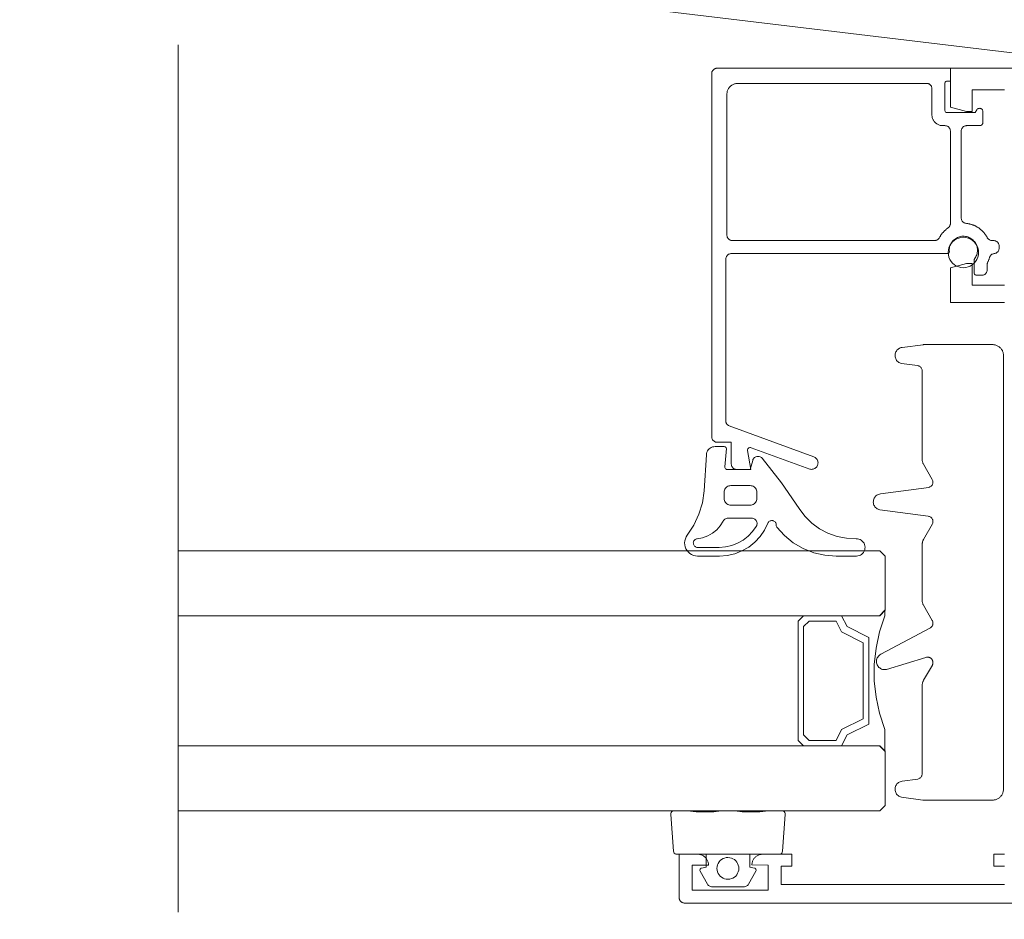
# Paper-space layout 'AD-02 DETAL MONTAŻU DRZWI' of a CAD drawing. Header units: millimetres. Extents: x 0 to 594, y 0 to 550.
# Tile 81 of 99: x 181 to 199, y 477 to 494. Entities that reach past the tile are written whole.
import ezdxf
from ezdxf.xclip import XClip

# ---------------------------------------------------------------- set-up
doc = ezdxf.new("R2010")
doc.units = ezdxf.units.MM
doc.header["$MEASUREMENT"] = 0
doc.header["$XCLIPFRAME"] = 0
doc.linetypes.add('przerywama detal', pattern=[120, 80, -40])
doc.layers.add('A_stolarka_Nr_pióra__1', color=7, linetype='Continuous', lineweight=20)
doc.layers.add('A_stolarka_Nr_pióra__2', color=8, linetype='Continuous', lineweight=13)
doc.layers.add('A_stolarka_Nr_pióra__10', color=7, linetype='Continuous', lineweight=13, true_color=0x4b4b4b)
doc.layers.add('A_stolarka_Nr_pióra__170', color=7, linetype='Continuous', lineweight=5, true_color=0x1c1c1c)

# ---------------------------------------------------------------- blocks, each defined once
blk = doc.blocks.new('Rysunek_1_1', base_point=(-46422.798, -26825.258))
at = {"layer": 'A_stolarka_Nr_pióra__1', "color": 7, "linetype": 'Continuous', "lineweight": 20, "ltscale": 0.2}
for p, q in [((183.43, 483.765), (196.369, 483.765)), ((196.369, 483.765), (196.469, 483.665)), ((196.469, 482.665), (196.469, 483.665)), ((196.369, 482.565), (196.469, 482.665)), ((183.43, 482.565), (196.369, 482.565)), ((196.264, 481.385), (196.262, 481.382)), ((183.43, 480.165), (196.369, 480.165)), ((196.369, 480.165), (196.469, 480.065)), ((196.469, 479.065), (196.469, 480.065)), ((183.43, 478.965), (196.369, 478.965)), ((196.369, 478.965), (196.469, 479.065))]:
    blk.add_line(p, q, dxfattribs=at)
at = {"layer": 'A_stolarka_Nr_pióra__1', "color": 7, "linetype": 'Continuous', "lineweight": 20, "ltscale": 0.2, "flags": 128}
for points in [[(197.609, 491.845), (198.128, 491.845), (198.157, 491.895), (198.165, 491.906), (198.173, 491.912), (198.181, 491.918), (198.19, 491.922), (198.2, 491.924), (198.21, 491.925), (198.22, 491.924), (198.23, 491.921), (198.239, 491.917), (198.247, 491.912), (198.254, 491.905), (198.26, 491.897), (198.265, 491.888), (198.268, 491.878), (198.269, 491.868), (198.269, 491.665), (198.268, 491.655), (198.266, 491.645), (198.262, 491.636), (198.256, 491.628), (198.25, 491.62), (198.242, 491.614), (198.233, 491.61), (198.221, 491.606), (198.211, 491.605), (197.969, 491.605), (197.959, 491.604), (197.949, 491.603), (197.94, 491.6), (197.93, 491.597), (197.921, 491.593), (197.913, 491.587), (197.905, 491.581), (197.897, 491.574), (197.891, 491.567), (197.885, 491.559), (197.88, 491.55), (197.876, 491.541), (197.873, 491.531), (197.871, 491.522), (197.869, 491.512), (197.869, 489.902), (197.87, 489.889), (197.872, 489.877), (197.876, 489.865), (197.882, 489.854), (197.888, 489.843), (197.896, 489.834), (197.905, 489.825), (197.915, 489.818), (197.926, 489.812), (197.938, 489.807), (197.95, 489.804), (197.97, 489.801), (197.98, 489.8), (197.99, 489.798), (198.001, 489.796), (198.011, 489.794), (198.021, 489.792), (198.031, 489.79), (198.042, 489.787), (198.052, 489.784), (198.062, 489.781), (198.072, 489.778), (198.082, 489.774), (198.091, 489.771), (198.101, 489.767), (198.111, 489.763), (198.12, 489.758), (198.13, 489.754), (198.139, 489.749), (198.148, 489.744), (198.157, 489.739), (198.166, 489.734), (198.175, 489.728), (198.184, 489.723), (198.193, 489.717), (198.201, 489.711), (198.21, 489.704), (198.218, 489.698), (198.226, 489.691), (198.234, 489.685), (198.242, 489.678), (198.25, 489.671), (198.258, 489.664), (198.265, 489.656), (198.272, 489.649), (198.28, 489.641), (198.286, 489.633), (198.293, 489.625), (198.3, 489.617), (198.306, 489.609), (198.313, 489.6), (198.319, 489.592), (198.325, 489.583), (198.33, 489.574), (198.336, 489.566), (198.341, 489.557), (198.346, 489.547), (198.351, 489.538), (198.357, 489.528), (198.365, 489.519), (198.373, 489.511), (198.382, 489.504), (198.391, 489.498), (198.402, 489.493), (198.413, 489.489), (198.424, 489.486), (198.435, 489.485), (198.469, 489.485), (198.479, 489.484), (198.489, 489.483), (198.499, 489.48), (198.508, 489.477), (198.517, 489.473), (198.526, 489.467), (198.534, 489.461), (198.541, 489.454), (198.548, 489.447), (198.554, 489.439), (198.559, 489.43), (198.563, 489.421), (198.566, 489.411), (198.568, 489.402), (198.569, 489.392), (198.569, 489.345), (198.568, 489.332), (198.566, 489.32), (198.562, 489.308), (198.557, 489.297), (198.55, 489.286), (198.542, 489.276), (198.533, 489.268), (198.523, 489.26), (198.512, 489.254), (198.5, 489.25), (198.488, 489.247), (198.476, 489.245), (198.466, 489.243), (198.456, 489.241), (198.446, 489.237), (198.437, 489.232), (198.429, 489.226), (198.421, 489.22), (198.413, 489.213), (198.407, 489.205), (198.401, 489.196), (198.397, 489.187), (198.393, 489.177), (198.39, 489.167), (198.386, 489.156), (198.383, 489.144), (198.379, 489.133), (198.375, 489.123), (198.37, 489.112), (198.366, 489.101), (198.361, 489.09), (198.357, 489.081), (198.353, 489.071), (198.351, 489.061), (198.349, 489.05), (198.349, 488.945), (198.349, 488.935), (198.347, 488.925), (198.345, 488.915), (198.341, 488.906), (198.337, 488.897), (198.332, 488.888), (198.326, 488.88), (198.319, 488.873), (198.311, 488.866), (198.303, 488.861), (198.294, 488.856), (198.285, 488.852), (198.276, 488.848), (198.263, 488.846), (198.253, 488.845), (198.149, 488.845), (198.139, 488.846), (198.129, 488.85), (198.121, 488.857), (198.114, 488.866), (198.11, 488.876), (198.109, 489.128), (198.111, 489.138), (198.128, 489.164), (198.139, 489.183), (198.148, 489.202), (198.156, 489.222), (198.162, 489.243), (198.166, 489.264), (198.169, 489.286), (198.169, 489.307), (198.168, 489.329), (198.165, 489.35), (198.161, 489.371), (198.154, 489.392), (198.146, 489.412), (198.137, 489.431), (198.125, 489.45), (198.113, 489.467), (198.098, 489.483), (198.083, 489.498), (198.066, 489.512), (198.049, 489.524), (198.03, 489.535), (198.011, 489.544), (197.99, 489.552), (197.97, 489.558), (197.948, 489.562), (197.927, 489.564), (197.905, 489.565), (197.884, 489.564), (197.863, 489.561), (197.841, 489.556), (197.821, 489.549), (197.801, 489.541), (197.782, 489.532), (197.763, 489.52), (197.746, 489.507), (197.73, 489.493), (197.715, 489.478), (197.701, 489.461), (197.689, 489.443), (197.678, 489.424), (197.669, 489.405), (197.662, 489.385), (197.656, 489.364), (197.652, 489.343), (197.65, 489.321), (197.649, 489.3), (197.651, 489.278), (197.65, 489.267), (197.645, 489.258), (197.638, 489.25), (197.628, 489.246), (193.629, 489.245), (193.619, 489.244), (193.609, 489.243), (193.6, 489.24), (193.59, 489.237), (193.581, 489.233), (193.573, 489.227), (193.565, 489.221), (193.557, 489.214), (193.551, 489.207), (193.545, 489.199), (193.54, 489.19), (193.536, 489.181), (193.533, 489.171), (193.531, 489.162), (193.529, 489.152), (193.529, 486.158), (193.53, 486.147), (193.531, 486.137), (193.534, 486.127), (193.538, 486.117), (193.542, 486.108), (193.548, 486.099), (193.555, 486.091), (193.562, 486.084), (193.57, 486.077), (193.579, 486.071), (193.588, 486.067), (195.15, 485.498), (195.165, 485.491), (195.179, 485.483), (195.191, 485.473), (195.202, 485.461), (195.211, 485.448), (195.219, 485.434), (195.224, 485.419), (195.228, 485.403), (195.229, 485.387), (195.228, 485.371), (195.226, 485.355), (195.221, 485.34), (195.214, 485.326), (195.205, 485.312), (195.194, 485.3), (195.182, 485.29), (195.169, 485.281), (195.154, 485.274), (195.139, 485.269), (195.124, 485.266), (195.107, 485.265), (195.091, 485.266), (195.076, 485.27), (193.995, 485.663), (193.984, 485.665), (193.973, 485.665), (193.962, 485.663), (193.952, 485.659), (193.944, 485.652), (193.936, 485.643), (193.931, 485.633), (193.929, 485.623), (193.928, 485.611), (193.989, 485.265), (193.729, 485.265), (193.719, 485.265), (193.709, 485.267), (193.7, 485.269), (193.69, 485.273), (193.681, 485.277), (193.673, 485.282), (193.665, 485.289), (193.657, 485.295), (193.651, 485.303), (193.645, 485.311), (193.64, 485.32), (193.636, 485.329), (193.633, 485.339), (193.631, 485.348), (193.629, 485.358), (193.629, 485.765), (193.369, 485.765), (193.359, 485.765), (193.349, 485.767), (193.34, 485.769), (193.33, 485.773), (193.321, 485.777), (193.313, 485.782), (193.305, 485.789), (193.297, 485.795), (193.291, 485.803), (193.285, 485.811), (193.28, 485.82), (193.276, 485.829), (193.273, 485.839), (193.27, 485.852), (193.269, 485.862), (193.269, 492.565), (193.27, 492.575), (193.271, 492.585), (193.274, 492.595), (193.277, 492.604), (193.282, 492.613), (193.287, 492.622), (193.293, 492.629), (193.3, 492.637), (193.307, 492.643), (193.315, 492.649), (193.324, 492.654), (193.333, 492.658), (193.343, 492.661), (193.353, 492.664), (193.363, 492.665), (197.669, 492.665), (197.669, 492.425), (197.609, 492.425), (197.599, 492.423), (197.589, 492.419), (197.581, 492.413), (197.574, 492.404), (197.57, 492.394), (197.569, 491.885), (197.571, 491.874), (197.575, 491.865), (197.581, 491.856), (197.59, 491.85), (197.6, 491.846)], [(197.229, 492.385), (197.239, 492.384), (197.249, 492.383), (197.259, 492.38), (197.268, 492.377), (197.277, 492.373), (197.286, 492.367), (197.294, 492.361), (197.301, 492.354), (197.308, 492.347), (197.314, 492.339), (197.319, 492.33), (197.323, 492.321), (197.326, 492.311), (197.328, 492.302), (197.329, 492.292), (197.329, 491.805), (197.33, 491.792), (197.331, 491.778), (197.333, 491.765), (197.336, 491.752), (197.34, 491.739), (197.345, 491.727), (197.351, 491.715), (197.357, 491.703), (197.364, 491.692), (197.372, 491.681), (197.381, 491.671), (197.39, 491.661), (197.4, 491.652), (197.411, 491.644), (197.422, 491.636), (197.433, 491.63), (197.445, 491.623), (197.457, 491.618), (197.47, 491.614), (197.483, 491.61), (197.496, 491.608), (197.509, 491.606), (197.523, 491.605), (197.569, 491.605), (197.579, 491.604), (197.589, 491.603), (197.599, 491.6), (197.608, 491.597), (197.617, 491.593), (197.626, 491.587), (197.634, 491.581), (197.641, 491.574), (197.648, 491.567), (197.654, 491.559), (197.659, 491.55), (197.663, 491.541), (197.666, 491.531), (197.668, 491.522), (197.669, 491.512), (197.669, 489.799), (197.669, 489.789), (197.667, 489.779), (197.665, 489.769), (197.661, 489.759), (197.656, 489.75), (197.651, 489.741), (197.644, 489.733), (197.637, 489.726), (197.629, 489.719), (197.618, 489.711), (197.609, 489.705), (197.601, 489.699), (197.593, 489.692), (197.585, 489.686), (197.577, 489.679), (197.57, 489.672), (197.562, 489.665), (197.555, 489.658), (197.548, 489.65), (197.541, 489.643), (197.534, 489.635), (197.527, 489.627), (197.521, 489.62), (197.514, 489.612), (197.508, 489.603), (197.502, 489.595), (197.496, 489.587), (197.49, 489.578), (197.485, 489.569), (197.48, 489.561), (197.474, 489.552), (197.469, 489.543), (197.464, 489.532), (197.457, 489.523), (197.449, 489.514), (197.441, 489.507), (197.431, 489.5), (197.421, 489.494), (197.41, 489.49), (197.399, 489.487), (197.388, 489.485), (193.649, 489.485), (193.639, 489.485), (193.629, 489.487), (193.62, 489.489), (193.61, 489.493), (193.601, 489.497), (193.593, 489.502), (193.585, 489.509), (193.577, 489.515), (193.571, 489.523), (193.565, 489.531), (193.56, 489.54), (193.556, 489.549), (193.553, 489.559), (193.551, 489.568), (193.549, 489.578), (193.549, 492.185), (193.55, 492.198), (193.551, 492.212), (193.553, 492.225), (193.556, 492.238), (193.56, 492.251), (193.565, 492.263), (193.571, 492.275), (193.577, 492.287), (193.584, 492.298), (193.592, 492.309), (193.601, 492.319), (193.61, 492.329), (193.62, 492.338), (193.631, 492.346), (193.642, 492.353), (193.653, 492.36), (193.665, 492.366), (193.677, 492.372), (193.69, 492.376), (193.703, 492.379), (193.716, 492.382), (193.729, 492.384), (193.743, 492.385)], [(195.664, 482.565), (195.764, 482.365), (196.164, 482.165), (196.164, 480.565), (195.764, 480.365), (195.664, 480.165), (196.364, 480.165), (196.464, 480.065), (196.464, 480.465), (196.364, 480.765), (196.304, 481.065), (196.264, 481.365), (196.264, 481.665), (196.304, 481.965), (196.364, 482.265), (196.464, 482.565), (196.464, 482.665), (196.364, 482.565)], [(194.964, 480.165), (194.864, 480.265), (194.864, 482.465), (194.964, 482.565), (195.664, 482.565), (195.764, 482.365), (196.164, 482.165), (196.164, 480.565), (195.764, 480.365), (195.664, 480.165)], [(195.064, 480.265), (194.964, 480.365), (194.964, 482.365), (195.064, 482.465), (195.564, 482.465), (195.664, 482.265), (196.064, 482.065), (196.064, 480.665), (195.664, 480.465), (195.564, 480.265)]]:
    blk.add_lwpolyline(points, close=True, dxfattribs=at)
for points in [[(198.669, 488.345), (197.669, 488.345), (197.669, 488.985), (197.969, 489.065), (198.069, 489.065), (198.069, 488.665), (198.669, 488.665)], [(198.669, 492.265), (198.069, 492.265), (198.069, 491.865), (197.969, 491.865), (197.669, 491.945), (197.669, 492.665), (211.469, 492.665)], [(198.669, 478.165), (198.469, 478.165), (198.469, 477.945), (198.669, 477.945)], [(198.669, 477.605), (194.549, 477.605), (194.549, 477.945), (194.749, 477.945), (194.749, 478.165), (194.209, 478.165), (194.196, 478.164), (194.183, 478.163), (194.169, 478.161), (194.156, 478.158), (194.144, 478.154), (194.131, 478.149), (194.119, 478.143), (194.107, 478.137), (194.096, 478.13), (194.085, 478.122), (194.075, 478.113), (194.065, 478.104), (194.057, 478.094), (194.048, 478.084), (194.041, 478.073), (194.034, 478.061), (194.028, 478.049), (194.023, 478.037), (194.018, 478.024), (194.015, 478.011), (194.012, 477.998), (194.01, 477.985), (194.009, 477.972), (194.309, 477.965), (194.309, 477.505), (192.909, 477.505), (192.909, 477.965), (193.209, 477.965), (193.209, 477.978), (193.207, 477.992), (193.205, 478.005), (193.202, 478.018), (193.198, 478.031), (193.193, 478.043), (193.188, 478.055), (193.181, 478.067), (193.174, 478.078), (193.166, 478.089), (193.158, 478.099), (193.148, 478.109), (193.138, 478.118), (193.128, 478.126), (193.117, 478.134), (193.105, 478.14), (193.093, 478.146), (193.081, 478.152), (193.068, 478.156), (193.056, 478.159), (193.042, 478.162), (193.029, 478.164), (193.016, 478.165), (192.669, 478.165), (192.669, 477.365), (192.67, 477.355), (192.671, 477.345), (192.674, 477.335), (192.677, 477.326), (192.682, 477.317), (192.687, 477.308), (192.693, 477.3), (192.7, 477.293), (192.71, 477.284), (192.718, 477.279), (192.727, 477.274), (192.736, 477.27), (192.749, 477.267), (192.763, 477.265), (206.469, 477.265)]]:
    blk.add_lwpolyline(points, dxfattribs=at)
at = {"layer": 'A_stolarka_Nr_pióra__10', "color": 251, "linetype": 'przerywama detal', "lineweight": 13, "ltscale": 0.2, "true_color": 0x4b4b4b}
blk.add_line((183.43, 517.094), (183.43, 457.094), dxfattribs=at)
at = {"layer": 'A_stolarka_Nr_pióra__170', "color": 250, "linetype": 'Continuous', "lineweight": 5, "ltscale": 0.2, "true_color": 0x1c1c1c}
blk.add_line((200.261, 492.776), (138.404, 500.194), dxfattribs=at)
at = {"layer": 'A_stolarka_Nr_pióra__2', "color": 8, "linetype": 'Continuous', "lineweight": 13, "ltscale": 0.2, "flags": 128}
for points in [[(197.909, 488.985), (197.865, 488.988), (197.823, 488.999), (197.782, 489.015), (197.745, 489.038), (197.711, 489.067), (197.683, 489.1), (197.66, 489.138), (197.643, 489.178), (197.633, 489.221), (197.629, 489.265), (197.633, 489.309), (197.643, 489.351), (197.66, 489.392), (197.683, 489.43), (197.711, 489.463), (197.745, 489.491), (197.782, 489.514), (197.823, 489.531), (197.865, 489.541), (197.909, 489.545), (197.953, 489.541), (197.996, 489.531), (198.036, 489.514), (198.074, 489.491), (198.107, 489.463), (198.136, 489.43), (198.159, 489.392), (198.176, 489.351), (198.186, 489.309), (198.189, 489.265), (198.186, 489.221), (198.176, 489.178), (198.159, 489.138), (198.136, 489.1), (198.107, 489.067), (198.074, 489.038), (198.036, 489.015), (197.996, 488.999), (197.953, 488.988)], [(198.449, 487.565), (197.176, 487.565), (197.166, 487.564), (196.78, 487.514), (196.762, 487.51), (196.744, 487.504), (196.728, 487.497), (196.712, 487.487), (196.698, 487.475), (196.685, 487.462), (196.674, 487.447), (196.665, 487.431), (196.658, 487.415), (196.653, 487.397), (196.65, 487.379), (196.649, 487.36), (196.651, 487.342), (196.655, 487.324), (196.661, 487.307), (196.669, 487.29), (196.679, 487.275), (196.691, 487.261), (196.705, 487.249), (196.72, 487.238), (196.736, 487.229), (196.753, 487.222), (196.771, 487.218), (197.062, 487.179), (197.074, 487.177), (197.086, 487.173), (197.097, 487.168), (197.107, 487.161), (197.117, 487.153), (197.125, 487.145), (197.133, 487.135), (197.139, 487.124), (197.144, 487.113), (197.147, 487.101), (197.149, 487.089), (197.149, 485.456), (197.15, 485.445), (197.15, 485.434), (197.152, 485.423), (197.154, 485.412), (197.157, 485.401), (197.16, 485.39), (197.164, 485.38), (197.169, 485.37), (197.174, 485.36), (197.336, 485.079), (197.341, 485.068), (197.346, 485.056), (197.348, 485.044), (197.349, 485.031), (197.349, 485.019), (197.347, 485.006), (197.343, 484.994), (197.338, 484.983), (197.332, 484.972), (197.324, 484.962), (197.315, 484.954), (197.305, 484.946), (197.294, 484.94), (197.283, 484.935), (197.271, 484.931), (196.38, 484.814), (196.362, 484.81), (196.344, 484.804), (196.328, 484.797), (196.312, 484.787), (196.298, 484.775), (196.285, 484.762), (196.274, 484.747), (196.265, 484.731), (196.258, 484.715), (196.253, 484.697), (196.25, 484.679), (196.249, 484.66), (196.251, 484.642), (196.255, 484.624), (196.261, 484.607), (196.269, 484.59), (196.279, 484.575), (196.291, 484.561), (196.305, 484.549), (196.32, 484.538), (196.336, 484.529), (196.353, 484.522), (196.371, 484.518), (197.262, 484.4), (197.275, 484.398), (197.286, 484.394), (197.298, 484.388), (197.308, 484.382), (197.318, 484.374), (197.327, 484.364), (197.334, 484.354), (197.34, 484.343), (197.344, 484.332), (197.348, 484.319), (197.349, 484.307), (197.349, 484.294), (197.347, 484.282), (197.344, 484.27), (197.34, 484.258), (197.176, 483.974), (197.171, 483.964), (197.166, 483.954), (197.162, 483.944), (197.158, 483.933), (197.155, 483.923), (197.153, 483.912), (197.151, 483.901), (197.15, 483.89), (197.149, 483.879), (197.149, 482.856), (197.15, 482.845), (197.15, 482.834), (197.152, 482.823), (197.154, 482.812), (197.157, 482.801), (197.16, 482.79), (197.164, 482.78), (197.169, 482.77), (197.174, 482.76), (197.336, 482.479), (197.341, 482.47), (197.344, 482.46), (197.347, 482.45), (197.349, 482.44), (197.349, 482.43), (197.349, 482.42), (197.347, 482.41), (197.345, 482.4), (197.341, 482.39), (197.337, 482.381), (197.332, 482.372), (197.325, 482.364), (197.318, 482.357), (197.311, 482.35), (197.302, 482.344), (196.386, 481.853), (196.37, 481.843), (196.355, 481.831), (196.342, 481.818), (196.331, 481.803), (196.322, 481.786), (196.315, 481.769), (196.31, 481.751), (196.307, 481.732), (196.307, 481.713), (196.309, 481.695), (196.313, 481.676), (196.32, 481.659), (196.329, 481.642), (196.34, 481.627), (196.352, 481.613), (196.367, 481.601), (196.382, 481.59), (196.399, 481.582), (196.417, 481.576), (196.435, 481.572), (196.454, 481.571), (196.473, 481.572), (196.491, 481.575), (197.22, 481.797), (197.23, 481.799), (197.24, 481.8), (197.25, 481.801), (197.26, 481.8), (197.27, 481.799), (197.28, 481.796), (197.29, 481.792), (197.299, 481.788), (197.307, 481.782), (197.315, 481.776), (197.323, 481.769), (197.329, 481.761), (197.335, 481.753), (197.34, 481.744), (197.343, 481.734), (197.346, 481.725), (197.348, 481.715), (197.349, 481.704), (197.349, 481.694), (197.348, 481.684), (197.346, 481.674), (197.342, 481.665), (197.338, 481.655), (197.176, 481.374), (197.171, 481.364), (197.166, 481.354), (197.162, 481.344), (197.158, 481.333), (197.155, 481.323), (197.153, 481.312), (197.151, 481.301), (197.15, 481.29), (197.149, 481.279), (197.149, 479.65), (197.149, 479.638), (197.146, 479.626), (197.143, 479.614), (197.137, 479.603), (197.131, 479.592), (197.123, 479.583), (197.115, 479.574), (197.105, 479.567), (197.094, 479.561), (197.083, 479.556), (197.071, 479.552), (196.78, 479.514), (196.762, 479.51), (196.744, 479.504), (196.728, 479.497), (196.712, 479.487), (196.698, 479.475), (196.685, 479.462), (196.674, 479.447), (196.665, 479.431), (196.658, 479.415), (196.653, 479.397), (196.65, 479.379), (196.649, 479.36), (196.651, 479.342), (196.655, 479.324), (196.661, 479.307), (196.669, 479.29), (196.679, 479.275), (196.691, 479.261), (196.705, 479.249), (196.72, 479.238), (196.736, 479.229), (196.753, 479.222), (196.771, 479.218), (197.163, 479.166), (197.173, 479.165), (198.449, 479.165), (198.463, 479.165), (198.476, 479.167), (198.489, 479.169), (198.502, 479.172), (198.515, 479.176), (198.527, 479.181), (198.539, 479.186), (198.551, 479.193), (198.562, 479.2), (198.573, 479.208), (198.583, 479.217), (198.593, 479.226), (198.602, 479.236), (198.61, 479.246), (198.618, 479.257), (198.625, 479.269), (198.631, 479.281), (198.636, 479.293), (198.64, 479.306), (198.644, 479.319), (198.646, 479.332), (198.648, 479.345), (198.649, 479.358), (198.649, 487.365), (198.649, 487.378), (198.647, 487.392), (198.645, 487.405), (198.642, 487.418), (198.638, 487.431), (198.633, 487.443), (198.628, 487.455), (198.621, 487.467), (198.614, 487.478), (198.606, 487.489), (198.598, 487.499), (198.588, 487.509), (198.578, 487.518), (198.568, 487.526), (198.557, 487.534), (198.545, 487.54), (198.533, 487.546), (198.521, 487.552), (198.509, 487.556), (198.496, 487.559), (198.483, 487.562), (198.469, 487.564), (198.456, 487.565)], [(195.93, 483.985), (195.955, 483.984), (195.98, 483.979), (196.004, 483.97), (196.026, 483.958), (196.046, 483.942), (196.063, 483.923), (196.077, 483.902), (196.087, 483.878), (196.094, 483.854), (196.097, 483.828), (196.095, 483.803), (196.09, 483.778), (196.08, 483.755), (196.068, 483.733), (196.051, 483.713), (196.032, 483.696), (196.01, 483.683), (195.987, 483.673), (195.962, 483.667), (195.937, 483.665), (195.565, 483.665), (195.355, 483.681), (195.15, 483.728), (194.955, 483.805), (194.773, 483.91), (194.609, 484.042), (194.467, 484.197), (194.461, 484.208), (194.458, 484.221), (194.458, 484.241), (194.457, 484.253), (194.455, 484.265), (194.45, 484.277), (194.444, 484.287), (194.436, 484.297), (194.427, 484.305), (194.416, 484.312), (194.405, 484.317), (194.393, 484.32), (194.381, 484.321), (194.369, 484.321), (194.357, 484.318), (194.346, 484.314), (194.335, 484.308), (194.325, 484.301), (194.317, 484.292), (194.31, 484.282), (194.304, 484.271), (194.241, 484.142), (194.16, 484.024), (194.063, 483.92), (193.951, 483.831), (193.827, 483.76), (193.694, 483.707), (193.555, 483.676), (193.412, 483.665), (193.009, 483.665), (192.971, 483.668), (192.934, 483.677), (192.899, 483.692), (192.867, 483.712), (192.838, 483.737), (192.814, 483.766), (192.794, 483.799), (192.78, 483.834), (192.772, 483.872), (192.769, 483.91), (192.773, 483.948), (192.783, 483.985), (192.798, 484.019), (192.819, 484.051), (192.941, 484.236), (193.034, 484.437), (193.097, 484.65), (193.127, 484.87), (193.17, 485.535), (193.173, 485.559), (193.18, 485.582), (193.191, 485.604), (193.204, 485.624), (193.22, 485.642), (193.239, 485.657), (193.26, 485.669), (193.282, 485.678), (193.306, 485.683), (193.33, 485.685), (193.5, 485.685), (193.512, 485.683), (193.522, 485.678), (193.531, 485.67), (193.537, 485.659), (193.54, 485.648), (193.51, 485.309), (193.511, 485.297), (193.515, 485.285), (193.523, 485.276), (193.533, 485.269), (193.544, 485.265), (193.979, 485.265), (194.024, 485.431), (194.029, 485.446), (194.037, 485.459), (194.046, 485.472), (194.057, 485.482), (194.07, 485.491), (194.084, 485.498), (194.099, 485.503), (194.114, 485.505), (194.13, 485.505), (194.145, 485.502), (194.16, 485.497), (194.173, 485.49), (194.186, 485.481), (194.197, 485.47), (194.555, 485.019), (194.881, 484.543), (194.986, 484.4), (195.112, 484.275), (195.255, 484.169), (195.412, 484.086), (195.58, 484.026), (195.754, 483.993)], [(194.1, 484.845), (194.098, 484.864), (194.094, 484.882), (194.087, 484.9), (194.077, 484.916), (194.064, 484.93), (194.05, 484.942), (194.034, 484.952), (194.017, 484.959), (193.998, 484.964), (193.979, 484.965), (193.62, 484.965), (193.601, 484.964), (193.583, 484.959), (193.565, 484.952), (193.549, 484.942), (193.535, 484.93), (193.523, 484.916), (193.513, 484.9), (193.506, 484.882), (193.501, 484.864), (193.5, 484.845), (193.5, 484.725), (193.501, 484.706), (193.506, 484.688), (193.513, 484.671), (193.523, 484.654), (193.535, 484.64), (193.549, 484.628), (193.565, 484.618), (193.583, 484.611), (193.601, 484.606), (193.62, 484.605), (193.979, 484.605), (193.998, 484.606), (194.017, 484.611), (194.034, 484.618), (194.05, 484.628), (194.064, 484.64), (194.077, 484.654), (194.087, 484.671), (194.094, 484.688), (194.098, 484.706), (194.1, 484.725)], [(193.405, 483.825), (193.009, 483.825), (192.997, 483.826), (192.984, 483.829), (192.972, 483.834), (192.961, 483.841), (192.952, 483.849), (192.944, 483.859), (192.937, 483.87), (192.933, 483.882), (192.93, 483.895), (192.929, 483.908), (192.931, 483.92), (192.934, 483.933), (192.94, 483.944), (192.947, 483.955), (192.956, 483.964), (192.966, 483.972), (192.977, 483.978), (192.989, 483.983), (193.002, 483.985), (193.101, 484.003), (193.195, 484.036), (193.283, 484.086), (193.361, 484.149), (193.427, 484.225), (193.48, 484.31), (193.488, 484.324), (193.498, 484.336), (193.51, 484.346), (193.524, 484.354), (193.538, 484.36), (193.554, 484.364), (193.569, 484.365), (194.005, 484.365), (194.022, 484.364), (194.037, 484.36), (194.052, 484.353), (194.066, 484.345), (194.078, 484.334), (194.088, 484.321), (194.096, 484.307), (194.102, 484.292), (194.105, 484.276), (194.105, 484.26), (194.103, 484.244), (194.098, 484.228), (194.091, 484.213), (194.023, 484.117), (193.942, 484.032), (193.849, 483.96), (193.747, 483.902), (193.637, 483.859), (193.523, 483.834)], [(194.315, 478.965), (194.154, 478.945), (193.829, 478.945), (193.695, 478.965), (193.444, 478.965), (193.309, 478.945), (192.985, 478.945), (192.823, 478.965), (192.573, 478.965), (192.554, 478.962), (192.536, 478.953), (192.523, 478.938), (192.515, 478.921), (192.513, 478.901), (192.566, 478.221), (192.57, 478.204), (192.579, 478.188), (192.592, 478.175), (192.608, 478.168), (192.626, 478.165), (194.513, 478.165), (194.531, 478.168), (194.547, 478.175), (194.56, 478.188), (194.569, 478.204), (194.573, 478.221), (194.626, 478.901), (194.623, 478.921), (194.615, 478.938), (194.602, 478.953), (194.585, 478.962), (194.566, 478.965)], [(193.569, 477.705), (193.538, 477.707), (193.506, 477.713), (193.477, 477.725), (193.449, 477.742), (193.425, 477.762), (193.404, 477.786), (193.387, 477.813), (193.375, 477.842), (193.367, 477.873), (193.365, 477.905), (193.367, 477.937), (193.375, 477.968), (193.387, 477.997), (193.404, 478.024), (193.425, 478.048), (193.449, 478.068), (193.477, 478.084), (193.506, 478.096), (193.538, 478.103), (193.569, 478.105), (193.601, 478.102), (193.631, 478.095), (193.66, 478.083), (193.687, 478.067), (193.711, 478.046), (193.731, 478.022), (193.747, 477.996), (193.759, 477.967), (193.767, 477.936), (193.769, 477.905), (193.767, 477.874), (193.759, 477.843), (193.747, 477.814), (193.731, 477.787), (193.711, 477.764), (193.687, 477.743), (193.66, 477.727), (193.631, 477.715), (193.601, 477.707)]]:
    blk.add_lwpolyline(points, close=True, dxfattribs=at)
blk.add_lwpolyline([(193.169, 478.165), (193.169, 477.925), (193.083, 477.91), (193.07, 477.906), (193.06, 477.899), (193.053, 477.888), (193.05, 477.876), (193.05, 477.863), (193.055, 477.851), (193.191, 477.615), (193.199, 477.603), (193.209, 477.592), (193.221, 477.582), (193.234, 477.575), (193.248, 477.569), (193.263, 477.566), (193.277, 477.565), (193.861, 477.565), (193.876, 477.566), (193.89, 477.569), (193.904, 477.575), (193.917, 477.582), (193.929, 477.592), (193.939, 477.603), (193.948, 477.615), (194.084, 477.851), (194.088, 477.863), (194.089, 477.876), (194.085, 477.888), (194.078, 477.899), (194.068, 477.906), (194.056, 477.91), (193.969, 477.925), (193.969, 478.165)], dxfattribs=at)

psp = doc.layouts.new('AD-02 DETAL MONTAŻU DRZWI')

# ---------------------------------------------------------------- block references
at = {"color": 37, "linetype": 'Continuous', "lineweight": 5, "true_color": 0x656532}
ref = psp.add_blockref('Rysunek_1_1', (-46422.798, -26825.258), dxfattribs=at)
XClip(ref).set_block_clipping_path([(39.90003743, 274.842170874), (528.4304887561, 524.007291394)])

doc.saveas('drawing.dxf')
